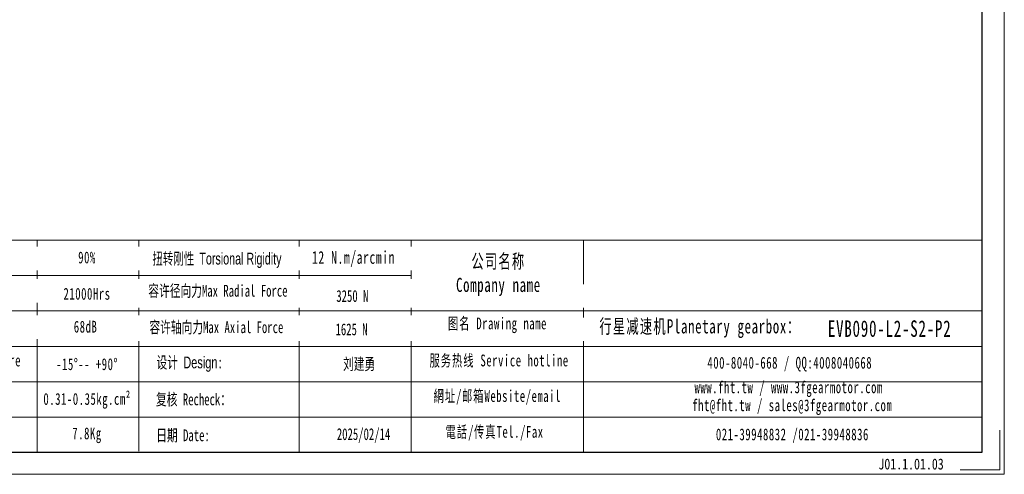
# Model space of a CAD drawing. Header units: millimetres. Extents: x 7380 to 8025, y -922 to -466.
# Tile 4 of 6: x 7683 to 8025, y -922 to -764. Entities that reach past the tile are written whole.
import ezdxf

# ---------------------------------------------------------------- set-up
doc = ezdxf.new("R2010")
doc.units = ezdxf.units.MM
doc.layers.add('6文字层', color=3, linetype='Continuous', lineweight=35)
doc.layers.add('图框_外框线', color=7, linetype='Continuous', lineweight=18)
doc.styles.add('标准', font='txt', dxfattribs={"width": 0.667})
doc.styles.add('样式 1', font='txt', dxfattribs={"width": 0.8})

msp = doc.modelspace()

# ---------------------------------------------------------------- linework, layer by layer
at = {"layer": '图框_外框线'}
for p, q in [((7436.8729, -840.6763), (8017.1495, -840.6763)), ((7688.6409, -840.6763), (7688.6409, -914.3821)), ((7723.8945, -840.6763), (7723.8945, -913.9733)), ((7779.7158, -840.6763), (7779.7158, -914.3821)), ((7818.6093, -840.6763), (7818.6093, -914.3821)), ((7878.5243, -840.6763), (7878.5243, -914.3821)), ((7492.4819, -852.9741), (7818.6093, -852.9741)), ((7436.8729, -865.272), (8017.1495, -865.272)), ((7492.4819, -877.5698), (8017.1495, -877.5698)), ((7492.4819, -889.8677), (8017.1495, -889.8677)), ((7492.4819, -902.1655), (8017.1495, -902.1655))]:
    msp.add_line(p, q, dxfattribs=at)
at = {"layer": '图框_外框线', "color": 3}
msp.add_lwpolyline([(7379.9037, -922.0598), (8024.8272, -922.0598), (8024.8272, -466.0067), (7379.9037, -466.0067)], close=True, dxfattribs=at)
at = {"layer": '图框_外框线', "color": 3, "lineweight": 25}
msp.add_lwpolyline([(7418.292, -914.3821), (8017.1495, -914.3821), (8017.1495, -473.6844), (7418.292, -473.6844)], close=True, dxfattribs=at)
at = {"layer": '图框_外框线', "color": 3}
msp.add_lwpolyline([(8023.2916, -906.7044), (8023.2916, -920.5242), (8009.4718, -920.5242)], dxfattribs=at)

# ---------------------------------------------------------------- texts
at = {"layer": '6文字层', "insert": (7981.0564, -916.5833), "char_height": 3.793606, "width": 46.937116, "attachment_point": 1, "style": '样式 1'}
msp.add_mtext('J01.1.01.03', dxfattribs=at)
at = {"layer": '图框_外框线', "color": 1, "attachment_point": 2, "style": '标准'}
for s, insert, char_height, width in [('\\T1.1;90%', (7705.9182, -844.6024), 4.09928, 52.424415), ('{\\T1.1;12 N.m/arcmin}', (7798.5678, -844.4229), 4.448274, 56.887568), ('\\T1.1;公司名称\\PCompany name', (7848.9468, -845.5312), 4.919138, 63.687473), ('\\T1.1;21000Hrs', (7705.9182, -857.2369), 4.099281, 52.424415), ('\\T1.1;68dB', (7705.4133, -868.6794), 4.09928, 27.050434), ('\\T1.1;图名 Drawing name', (7848.6105, -867.5389), 4.099281, 52.424415), ('\\T1.1;  行星减速机Planetary gearbox：', (7916.5454, -868.1392), 4.919138, 77.366426), ('\\T1.1;\\pxt5;EVB090-L2-S2-P2', (7984.9572, -868.5287), 5.738994, 56.105606), ('\\T1.1;环境温度 Enviromental Temperature', (7649.5885, -880.4389), 4.099281, 160.154626), ('\\T1.1;-15%%D-- +90%%D', (7705.9182, -881.7157), 4.099281, 35.164772), ('{\\f宋体|b0|i0|c134|p2;设计 \\fArial|b0|i0|c0|p2;Design}:', (7741.6043, -881.1072), 4.099281, 52.424415), ('{\\fSimSun|b1|i0|c134|p2;刘建勇}', (7800.5154, -881.6419), 4.099281, 52.424415), ('\\T1.1;服务热线 Service hotline', (7849.1918, -880.429), 4.099281, 58.405835), ('\\T1.1;400-8040-668 / QQ:4008040668', (7950.2407, -881.2123), 4.099281, 119.352254), ('\\T1.1;www.fht.tw / www.3fgearmotor.com ', (7949.8627, -889.7505), 4.099281, 119.486612), ('{\\T1.1;0.31-0.35kg.cm²}', (7705.9182, -893.8017), 4.099281, 86.617385), ('{\\f宋体|b0|i0|c134|p2;复核 Recheck：}', (7742.937, -893.9493), 4.099281, 52.424415), ('\\T1.1;網址/邮箱Website/email', (7848.5535, -892.7795), 4.099281, 60.794977), ('\\T1.1;\\pxt12;fht@fht.tw / sales@3fgearmotor.com ', (7951.112, -895.9927), 4.099281, 119.486612), ('\\T1.1;7.8Kg', (7705.9182, -905.7891), 4.099281, 27.427692), ('{\\f宋体|b0|i0|c134|p2;日期 }Date:', (7739.2972, -906.4385), 4.099281, 52.424415), ('2025/02/14', (7802.0646, -906.0344), 4.09928, 52.424415), ('\\T1.1;電話/传真Tel./Fax', (7847.6351, -905.2263), 4.099281, 61.526162), ('\\T1.1;021-39948832 /021-39948836 ', (7951.1549, -906.1226), 4.099281, 91.237067)]:
    msp.add_mtext(s, dxfattribs=dict(at, insert=insert, char_height=char_height, width=width))

# ---------------------------------------------------------------- next in the draw order: texts
at = {"layer": '图框_外框线', "color": 1, "char_height": 4.099281, "width": 160.154626, "attachment_point": 2, "style": '标准', "bg_fill": 2}
for s, insert in [('{\\f宋体|b0|i0|c134|p2;\\W0.65;扭转刚性 \\fArial|b0|i0|c0|p34;Torsional Rigidity}', (7751.0892, -845.0104)), ('{\\f宋体|b0|i0|c134|p2;容许径向力Max Radial Force}', (7751.4316, -856.1902)), ('{\\f宋体|b0|i0|c134|p2;容许轴向力Max Axial Force}', (7750.8995, -868.8607))]:
    msp.add_mtext(s, dxfattribs=dict(at, insert=insert))

# ---------------------------------------------------------------- next in the draw order: texts
for s, insert in [('{\\fSimSun|b1|i0|c134|p2;3250 N}', (7798.1653, -858.0023)), ('{\\fSimSun|b1|i0|c134|p2;1625 N}', (7797.8927, -869.5968))]:
    msp.add_mtext(s, dxfattribs=dict(at, insert=insert))

doc.saveas('drawing.dxf')
